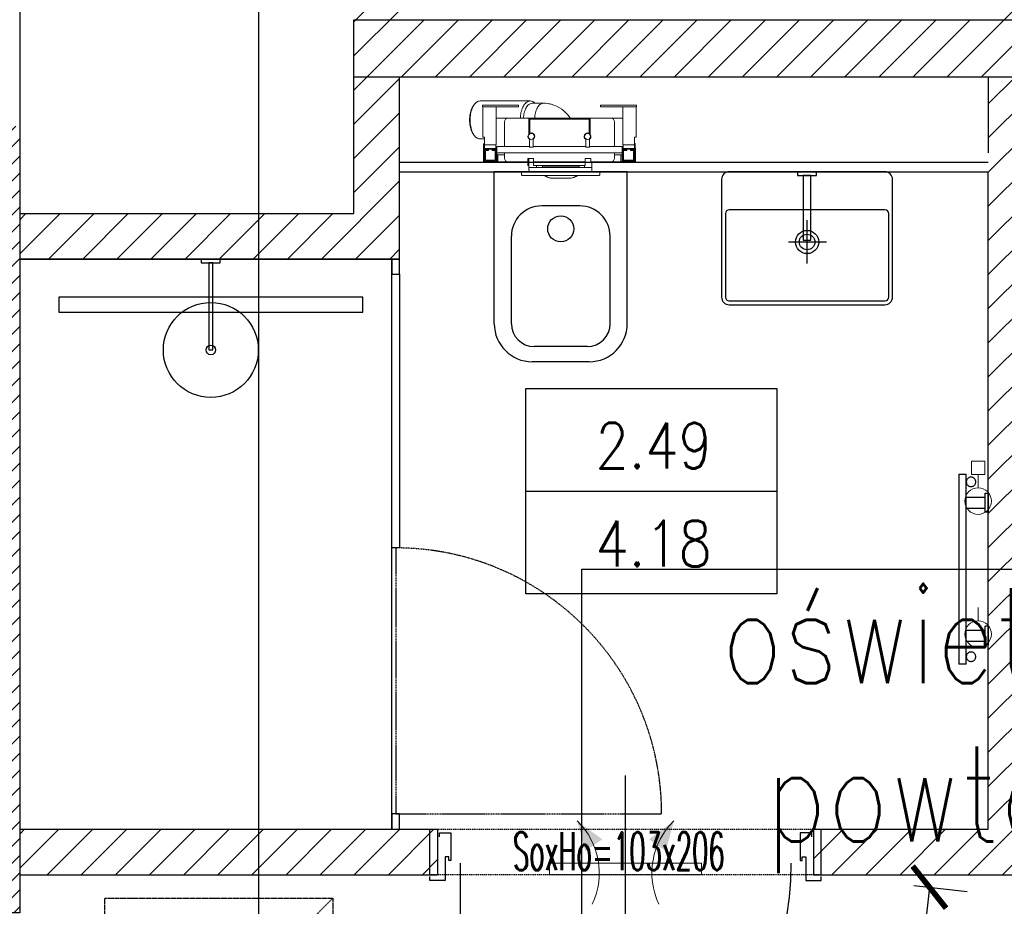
# Model space of a CAD drawing. Header units: millimetres. Extents: x 69081 to 158617, y -37521 to -9534.
# Tile 230 of 256: x 114020 to 114279, y -19655 to -19422. Entities that reach past the tile are written whole.
import ezdxf
from ezdxf.enums import TextEntityAlignment as Align

# ---------------------------------------------------------------- set-up
doc = ezdxf.new("R2010")
doc.units = ezdxf.units.MM
for name, pattern in [('DP', [0.5, 0.3, -0.2]), ('KRE-SR', [0.2, 0.12, -0.08]), ('MP', [0.25, 0.15, -0.1])]:
    doc.linetypes.add(name, pattern=pattern)
for name, color, linetype in [('0_oświetlenie', 7, 'Continuous'), ('A-----SZ', 8, 'Continuous'), ('A-ARM', 8, 'Continuous'), ('A-MEB', 8, 'Continuous'), ('A-OKN', 3, 'Continuous'), ('A-SCI', 7, 'Continuous'), ('A_GSA_GK', 2, 'Continuous'), ('AM DRZIW WEWN', 1, 'Continuous'), ('B-widok', 9, 'Continuous'), ('BA_ARM', 8, 'Continuous'), ('BA_drz', 7, 'Continuous'), ('BA_lpm', 1, 'MP'), ('BA_wig', 3, 'Continuous'), ('F-BIL', 1, 'Continuous'), ('F-BIL-OP', 3, 'Continuous'), ('F-BIL-TA', 1, 'Continuous'), ('JS_PODCIĄGI', 1, 'DP'), ('porta', 8, 'Continuous'), ('R-----OP', 1, 'Continuous'), ('R-----WY', 1, 'Continuous')]:
    doc.layers.add(name, color=color, linetype=linetype)
for name, color, linetype, lineweight in [('DRZWI', 3, 'Continuous', 20), ('IS_Grzejnik', 15, 'Continuous', 5), ('IS_Zawór1', 15, 'Continuous', 5), ('SB_OTWORY DRZWI', 1, 'Continuous', 9)]:
    doc.layers.add(name, color=color, linetype=linetype, lineweight=lineweight)
doc.layers.get('R-----WY').off()
doc.styles.add('ROMANS', font='romans.shx', dxfattribs={"height": 1})
doc.styles.add('SIMPLEX', font='simplex', dxfattribs={"width": 0.85})
doc.styles.add('SŁAWKA', font='simplex.shx', dxfattribs={"height": 12.5})
doc.styles.add('WYM--ROMANSSHX-08', font='ROMANS.SHX', dxfattribs={"width": 0.8})
doc.dimstyles.new('ROMANSSHX-K5002508105012', dxfattribs={"dimscale": 50, "dimtxt": 0.22, "dimasz": 0.2, "dimexe": 0.2, "dimexo": 0.5, "dimgap": 0.09, "dimtad": 1, "dimdec": 3, "dimrnd": 0.5, "dimdsep": 46, "dimtxsty": 'WYM--ROMANSSHX-08', "dimblk1": 'ARCHTICK', "dimblk2": 'ARCHTICK', "dimsah": 1, "dimcen": 0.1, "dimclrd": 1, "dimclre": 1, "dimclrt": 2, "dimadec": 0, "dimazin": 0, "dimtfac": 1, "dimtdec": 3, "dimtix": 1, "dimtmove": 2, "dimatfit": 3, "dimfxl": 0.5, "dimfxlon": 1, "dimtolj": 1, "dimarcsym": 0})
pattern_1 = [(45, (77432.36, 11586.2524), (-4.4901281, 4.4901281), [])]

# ---------------------------------------------------------------- blocks, each defined once
blk = doc.blocks.new('grzejnik drabinka')
at = {"layer": 'BA_ARM'}
for p, q in [((0, -0.8), (0, 0)), ((5, 0), (5, -0.8)), ((35, 0), (35, -0.8)), ((40, 0), (40, -0.8)), ((1, -5.8), (1, -0.8)), ((4, -0.8), (4, -5.8)), ((36, -5.8), (36, -0.8)), ((39, -0.8), (39, -5.8)), ((45, -5.8), (-5, -5.8)), ((-5, -7.8), (45, -7.8))]:
    blk.add_line(p, q, dxfattribs=at)
for points in [[(0, 0), (0, 0), (0.06, 0), (0.31, 0), (0.71, 0), (1.24, 0), (1.85, 0), (2.5, 0), (3.15, 0), (3.76, 0), (4.29, 0), (4.69, 0), (4.94, 0), (5, 0), (5, 0)], [(35, 0), (35, 0), (35.06, 0), (35.31, 0), (35.71, 0), (36.24, 0), (36.85, 0), (37.5, 0), (38.15, 0), (38.76, 0), (39.29, 0), (39.69, 0), (39.94, 0), (40, 0), (40, 0)], [(5, -0.8), (5, -0.8), (4.94, -0.8), (4.69, -0.8), (4.29, -0.8), (3.76, -0.8), (3.15, -0.8), (2.5, -0.8), (1.85, -0.8), (1.24, -0.8), (0.71, -0.8), (0.31, -0.8), (0.06, -0.8), (0, -0.8), (0, -0.8)], [(40, -0.8), (40, -0.8), (39.94, -0.8), (39.69, -0.8), (39.29, -0.8), (38.76, -0.8), (38.15, -0.8), (37.5, -0.8), (36.85, -0.8), (36.24, -0.8), (35.71, -0.8), (35.31, -0.8), (35.06, -0.8), (35, -0.8), (35, -0.8)], [(-1.75, -4.55), (-1.75, -4.44), (-1.78, -4.22), (-1.9, -3.92), (-2.11, -3.66), (-2.37, -3.46), (-2.67, -3.33), (-3, -3.29), (-3.33, -3.33), (-3.63, -3.46), (-3.89, -3.66), (-4.1, -3.92), (-4.22, -4.22), (-4.25, -4.44), (-4.25, -4.55)], [(-4.25, -4.55), (-4.25, -4.66), (-4.22, -4.88), (-4.1, -5.18), (-3.89, -5.44), (-3.63, -5.64), (-3.33, -5.77), (-3, -5.81), (-2.67, -5.77), (-2.37, -5.64), (-2.11, -5.44), (-1.9, -5.18), (-1.78, -4.88), (-1.75, -4.66), (-1.75, -4.55)], [(44.25, -4.55), (44.25, -4.44), (44.22, -4.22), (44.1, -3.92), (43.89, -3.66), (43.63, -3.46), (43.33, -3.33), (43, -3.29), (42.67, -3.33), (42.37, -3.46), (42.11, -3.66), (41.9, -3.92), (41.78, -4.22), (41.75, -4.44), (41.75, -4.55)], [(41.75, -4.55), (41.75, -4.66), (41.78, -4.88), (41.9, -5.18), (42.11, -5.44), (42.37, -5.64), (42.67, -5.77), (43, -5.81), (43.33, -5.77), (43.63, -5.64), (43.89, -5.44), (44.1, -5.18), (44.22, -4.88), (44.25, -4.66), (44.25, -4.55)], [(-5, -5.8), (-5, -5.8), (-5, -5.8), (-5, -5.8)], [(-5, -5.8), (-5, -5.8), (-5, -5.8), (-5, -5.8)], [(-5, -5.8), (-5, -5.8), (-5, -5.8), (-5, -5.8)], [(-5, -5.8), (-5, -5.8), (-5, -5.8), (-5, -5.8)], [(-5, -5.8), (-5, -5.8), (-5, -5.8), (-5, -5.8)], [(-5, -5.8), (-5, -5.8), (-5, -5.8), (-5, -5.8)], [(-5, -5.8), (-5, -5.8), (-5, -5.8), (-5, -5.8)], [(-5, -5.8), (-5, -5.8), (-5, -5.8), (-5, -5.8)], [(-5, -5.8), (-5, -5.8), (-5, -5.8), (-5, -5.8)], [(-5, -7.8), (-5, -7.8), (-5, -7.78), (-5, -7.68), (-5, -7.52), (-5, -7.31), (-5, -7.06), (-5, -6.8), (-5, -6.54), (-5, -6.29), (-5, -6.08), (-5, -5.92), (-5, -5.82), (-5, -5.8), (-5, -5.8)], [(-5, -5.8), (-5, -5.8), (-5, -5.8), (-5, -5.8)], [(-5, -5.8), (-5, -5.8), (-5, -5.8), (-5, -5.8)], [(-5, -5.8), (-5, -5.8), (-5, -5.8), (-5, -5.8)], [(-5, -5.8), (-5, -5.8), (-5, -5.8), (-5, -5.8)], [(-5, -5.8), (-5, -5.8), (-5, -5.8), (-5, -5.8)], [(-5, -5.8), (-5, -5.8), (-5, -5.8), (-5, -5.8)], [(-5, -5.8), (-5, -5.8), (-5, -5.8), (-5, -5.8)], [(-5, -5.8), (-5, -5.8), (-5, -5.8), (-5, -5.8)], [(-5, -5.8), (-5, -5.8), (-5, -5.8), (-5, -5.8)], [(-5, -5.8), (-5, -5.8), (-5, -5.8), (-5, -5.8)], [(-5, -5.8), (-5, -5.8), (-5, -5.8), (-5, -5.8)], [(-5, -5.8), (-5, -5.8), (-5, -5.8), (-5, -5.8)], [(-5, -5.8), (-5, -5.8), (-5, -5.8), (-5, -5.8)], [(-5, -5.8), (-5, -5.8), (-5, -5.8), (-5, -5.8)], [(-5, -5.8), (-5, -5.8), (-5, -5.8), (-5, -5.8)], [(-5, -5.8), (-5, -5.8), (-5, -5.8), (-5, -5.8)], [(-5, -5.8), (-5, -5.8), (-5, -5.8), (-5, -5.8)], [(-5, -5.8), (-5, -5.8), (-5, -5.8), (-5, -5.8)], [(-5, -5.8), (-5, -5.8), (-5, -5.8), (-5, -5.8)], [(45, -5.8), (45, -5.8), (45, -5.8), (45, -5.8)], [(45, -5.8), (45, -5.8), (45, -5.8), (45, -5.8)], [(45, -5.8), (45, -5.8), (45, -5.8), (45, -5.8)], [(45, -5.8), (45, -5.8), (45, -5.8), (45, -5.8)], [(45, -5.8), (45, -5.8), (45, -5.8), (45, -5.8)], [(45, -5.8), (45, -5.8), (45, -5.8), (45, -5.8)], [(45, -5.8), (45, -5.8), (45, -5.8), (45, -5.8)], [(45, -5.8), (45, -5.8), (45, -5.8), (45, -5.8)], [(45, -5.8), (45, -5.8), (45, -5.8), (45, -5.8)], [(45, -5.8), (45, -5.8), (45, -5.82), (45, -5.92), (45, -6.08), (45, -6.29), (45, -6.54), (45, -6.8), (45, -7.06), (45, -7.31), (45, -7.52), (45, -7.68), (45, -7.78), (45, -7.8), (45, -7.8)], [(45, -5.8), (45, -5.8), (45, -5.8), (45, -5.8)], [(45, -5.8), (45, -5.8), (45, -5.8), (45, -5.8)], [(45, -5.8), (45, -5.8), (45, -5.8), (45, -5.8)], [(45, -5.8), (45, -5.8), (45, -5.8), (45, -5.8)], [(45, -5.8), (45, -5.8), (45, -5.8), (45, -5.8)], [(45, -5.8), (45, -5.8), (45, -5.8), (45, -5.8)], [(45, -5.8), (45, -5.8), (45, -5.8), (45, -5.8)], [(45, -5.8), (45, -5.8), (45, -5.8), (45, -5.8)], [(45, -5.8), (45, -5.8), (45, -5.8), (45, -5.8)], [(45, -5.8), (45, -5.8), (45, -5.8), (45, -5.8)], [(45, -5.8), (45, -5.8), (45, -5.8), (45, -5.8)], [(45, -5.8), (45, -5.8), (45, -5.8), (45, -5.8)], [(45, -5.8), (45, -5.8), (45, -5.8), (45, -5.8)], [(45, -5.8), (45, -5.8), (45, -5.8), (45, -5.8)], [(45, -5.8), (45, -5.8), (45, -5.8), (45, -5.8)], [(45, -5.8), (45, -5.8), (45, -5.8), (45, -5.8)], [(45, -5.8), (45, -5.8), (45, -5.8), (45, -5.8)], [(45, -5.8), (45, -5.8), (45, -5.8), (45, -5.8)], [(45, -5.8), (45, -5.8), (45, -5.8), (45, -5.8)], [(-5, -7.8), (-5, -7.8), (-5, -7.8), (-5, -7.8)], [(-5, -7.8), (-5, -7.8), (-5, -7.8), (-5, -7.8)], [(-5, -7.8), (-5, -7.8), (-5, -7.8), (-5, -7.8)], [(-5, -7.8), (-5, -7.8), (-5, -7.8), (-5, -7.8)], [(-5, -7.8), (-5, -7.8), (-5, -7.8), (-5, -7.8)], [(-5, -7.8), (-5, -7.8), (-5, -7.8), (-5, -7.8)], [(-5, -7.8), (-5, -7.8), (-5, -7.8), (-5, -7.8)], [(-5, -7.8), (-5, -7.8), (-5, -7.8), (-5, -7.8)], [(-5, -7.8), (-5, -7.8), (-5, -7.8), (-5, -7.8)], [(-5, -7.8), (-5, -7.8), (-5, -7.8), (-5, -7.8)], [(-5, -7.8), (-5, -7.8), (-5, -7.8), (-5, -7.8)], [(-5, -7.8), (-5, -7.8), (-5, -7.8), (-5, -7.8)], [(-5, -7.8), (-5, -7.8), (-5, -7.8), (-5, -7.8)], [(-5, -7.8), (-5, -7.8), (-5, -7.8), (-5, -7.8)], [(-5, -7.8), (-5, -7.8), (-5, -7.8), (-5, -7.8)], [(-5, -7.8), (-5, -7.8), (-5, -7.8), (-5, -7.8)], [(-5, -7.8), (-5, -7.8), (-5, -7.8), (-5, -7.8)], [(-5, -7.8), (-5, -7.8), (-5, -7.8), (-5, -7.8)], [(-5, -7.8), (-5, -7.8), (-5, -7.8), (-5, -7.8)], [(-5, -7.8), (-5, -7.8), (-5, -7.8), (-5, -7.8)], [(-5, -7.8), (-5, -7.8), (-5, -7.8), (-5, -7.8)], [(-5, -7.8), (-5, -7.8), (-5, -7.8), (-5, -7.8)], [(-5, -7.8), (-5, -7.8), (-5, -7.8), (-5, -7.8)], [(-5, -7.8), (-5, -7.8), (-5, -7.8), (-5, -7.8)], [(-5, -7.8), (-5, -7.8), (-5, -7.8), (-5, -7.8)], [(-5, -7.8), (-5, -7.8), (-5, -7.8), (-5, -7.8)], [(-5, -7.8), (-5, -7.8), (-5, -7.8), (-5, -7.8)], [(-5, -7.8), (-5, -7.8), (-5, -7.8), (-5, -7.8)], [(45, -7.8), (45, -7.8), (45, -7.8), (45, -7.8)], [(45, -7.8), (45, -7.8), (45, -7.8), (45, -7.8)], [(45, -7.8), (45, -7.8), (45, -7.8), (45, -7.8)], [(45, -7.8), (45, -7.8), (45, -7.8), (45, -7.8)], [(45, -7.8), (45, -7.8), (45, -7.8), (45, -7.8)], [(45, -7.8), (45, -7.8), (45, -7.8), (45, -7.8)], [(45, -7.8), (45, -7.8), (45, -7.8), (45, -7.8)], [(45, -7.8), (45, -7.8), (45, -7.8), (45, -7.8)], [(45, -7.8), (45, -7.8), (45, -7.8), (45, -7.8)], [(45, -7.8), (45, -7.8), (45, -7.8), (45, -7.8)], [(45, -7.8), (45, -7.8), (45, -7.8), (45, -7.8)], [(45, -7.8), (45, -7.8), (45, -7.8), (45, -7.8)], [(45, -7.8), (45, -7.8), (45, -7.8), (45, -7.8)], [(45, -7.8), (45, -7.8), (45, -7.8), (45, -7.8)], [(45, -7.8), (45, -7.8), (45, -7.8), (45, -7.8)], [(45, -7.8), (45, -7.8), (45, -7.8), (45, -7.8)], [(45, -7.8), (45, -7.8), (45, -7.8), (45, -7.8)], [(45, -7.8), (45, -7.8), (45, -7.8), (45, -7.8)], [(45, -7.8), (45, -7.8), (45, -7.8), (45, -7.8)], [(45, -7.8), (45, -7.8), (45, -7.8), (45, -7.8)], [(45, -7.8), (45, -7.8), (45, -7.8), (45, -7.8)], [(45, -7.8), (45, -7.8), (45, -7.8), (45, -7.8)], [(45, -7.8), (45, -7.8), (45, -7.8), (45, -7.8)], [(45, -7.8), (45, -7.8), (45, -7.8), (45, -7.8)], [(45, -7.8), (45, -7.8), (45, -7.8), (45, -7.8)], [(45, -7.8), (45, -7.8), (45, -7.8), (45, -7.8)], [(45, -7.8), (45, -7.8), (45, -7.8), (45, -7.8)], [(45, -7.8), (45, -7.8), (45, -7.8), (45, -7.8)]]:
    blk.add_open_spline(points, degree=3, dxfattribs=at)
blk = doc.blocks.new('stelaż kibel')
at = {"layer": 'BA_ARM', "lineweight": 0}
for p, q in [((-22.85, 19.54), (-23.06, 19.23)), ((-8.04, 20.61), (-21.23, 20.61)), ((-20.64, 19.5), (-20.64, 19.1)), ((-20.64, 19.5), (-11.14, 19.5)), ((-20.64, 19.1), (-11.14, 19.1)), ((-20.49, 11.1), (-20.49, 19.1)), ((-16.99, 9.1), (-16.99, 19.1)), ((-11.14, 19.5), (-11.14, 19.1)), ((-4.56, 20.01), (-7.53, 20.01)), ((10.46, 19.5), (10.46, 19.1)), ((10.46, 19.5), (19.96, 19.5)), ((10.46, 19.1), (19.96, 19.1)), ((16.31, 9.1), (16.31, 19.1)), ((19.81, 11.1), (19.81, 19.1)), ((19.96, 19.5), (19.96, 19.1)), ((-16.99, 16.1), (-15.84, 16.1)), ((-13.84, 16.1), (-15.84, 16.1)), ((-13.84, 16.1), (-7.94, 16.1)), ((-8.44, 15.6), (-8.44, 11.9)), ((-8.14, 12.11), (-8.14, 15.8)), ((-8.14, 15.8), (7.46, 15.8)), ((7.26, 16.1), (-7.94, 16.1)), ((7.26, 16.1), (13.16, 16.1)), ((7.46, 15.8), (7.46, 12.11)), ((7.76, 11.9), (7.76, 15.6)), ((15.16, 16.1), (13.16, 16.1)), ((15.16, 16.1), (16.31, 16.1)), ((-14.84, 8.6), (-14.84, 15.1)), ((14.16, 15.1), (14.16, 8.6)), ((-23.06, 12), (-22.85, 11.68)), ((-21.23, 10.61), (-20.09, 10.61)), ((-20.09, 11.1), (-20.49, 11.1)), ((-20.09, 9.1), (-20.09, 11.1)), ((-8.44, 11.9), (-8.41, 11.9)), ((-8.27, 11.9), (-8.14, 11.9)), ((-8.14, 11.9), (-8.14, 11.99)), ((7.46, 11.99), (7.46, 11.9)), ((7.46, 11.9), (7.59, 11.9)), ((7.73, 11.9), (7.76, 11.9)), ((19.41, 11.1), (19.81, 11.1)), ((19.41, 9.1), (19.41, 11.1)), ((-20.09, 9.35), (-20.37, 9.35)), ((-20.37, 9.35), (-20.37, 4.55)), ((-20.34, 8.1), (-20.34, 4.6)), ((-16.84, 8.1), (-20.34, 8.1)), ((-16.99, 7.95), (-20.19, 7.95)), ((-20.19, 7.95), (-20.19, 4.75)), ((-20.09, 9.1), (-16.99, 9.1)), ((-20.09, 9.1), (-20.09, 8.1)), ((-19.04, 7.8), (-20.04, 7.8)), ((-20.04, 7.8), (-20.04, 4.8)), ((-19.04, 7.6), (-19.04, 7.8)), ((-17.04, 7.8), (-18.04, 7.8)), ((-18.04, 7.8), (-18.04, 7.6)), ((-17.09, 9.1), (-17.09, 8.1)), ((-17.04, 4.8), (-17.04, 7.8)), ((-16.99, 4.75), (-16.99, 7.95)), ((-16.84, 8.6), (-16.84, 8.1)), ((-8.24, 8.6), (-16.84, 8.6)), ((-16.84, 4.6), (-16.84, 8.1)), ((-8.24, 10.29), (-8.24, 8.5)), ((-8.24, 8.5), (-7.24, 8.5)), ((-7.24, 8.5), (-7.24, 10.29)), ((6.56, 8.6), (-7.24, 8.6)), ((6.56, 8.5), (6.56, 10.29)), ((7.56, 8.5), (6.56, 8.5)), ((7.56, 10.29), (7.56, 8.5)), ((16.16, 8.6), (7.56, 8.6)), ((16.16, 8.6), (16.16, 8.1)), ((16.16, 8.1), (16.16, 4.6)), ((19.66, 8.1), (16.16, 8.1)), ((19.41, 9.1), (16.31, 9.1)), ((16.31, 7.95), (16.31, 4.75)), ((19.51, 7.95), (16.31, 7.95)), ((17.36, 7.8), (16.36, 7.8)), ((16.36, 7.8), (16.36, 4.8)), ((16.41, 9.1), (16.41, 8.1)), ((17.36, 7.6), (17.36, 7.8)), ((18.36, 7.8), (18.36, 7.6)), ((19.36, 7.8), (18.36, 7.8)), ((19.36, 4.8), (19.36, 7.8)), ((19.56, 9.4), (19.41, 9.4)), ((19.41, 9.1), (19.41, 8.1)), ((19.66, 8.15), (19.41, 8.4)), ((19.41, 8.4), (19.41, 8.1)), ((19.51, 4.75), (19.51, 7.95)), ((19.56, 8.25), (19.56, 9.4)), ((19.66, 8.1), (19.66, 8.15)), ((19.66, 4.6), (19.66, 8.1)), ((-19.84, 5), (-19.84, 7.6)), ((-19.84, 7.6), (-19.04, 7.6)), ((-18.04, 7.6), (-17.24, 7.6)), ((-17.24, 7.6), (-17.24, 5)), ((16.16, 7), (-16.84, 7)), ((-14.84, 6.4), (-16.84, 6.4)), ((-16.54, 6.4), (-16.54, 4.6)), ((-14.84, 5.6), (-14.84, 7)), ((-7.14, 5.5), (-8.64, 5.5)), ((-8.64, 5.5), (-8.64, 4.6)), ((-8.37, 5.5), (-8.37, 2.47)), ((-7.14, 4.6), (-7.14, 5.5)), ((7.96, 5.5), (6.46, 5.5)), ((6.46, 4.6), (6.46, 5.5)), ((7.96, 5.5), (7.96, 4.6)), ((14.16, 7), (14.16, 5.6)), ((16.16, 6.4), (14.16, 6.4)), ((15.86, 4.6), (15.86, 6.4)), ((16.56, 5), (16.56, 7.6)), ((16.56, 7.6), (17.36, 7.6)), ((18.36, 7.6), (19.16, 7.6)), ((19.16, 7.6), (19.16, 5)), ((-20.37, 4.55), (-10.87, 4.55)), ((-20.34, 4.6), (-16.84, 4.6)), ((-20.19, 4.75), (-16.99, 4.75)), ((-20.04, 4.8), (-17.04, 4.8)), ((-17.24, 5), (-19.84, 5)), ((-16.54, 4.6), (-16.84, 4.6)), ((-13.84, 4.6), (-16.54, 4.6)), ((-8.64, 4.6), (-13.84, 4.6)), ((-10.87, 4.55), (-10.87, 4.6)), ((-8.64, 4.6), (-8.37, 4.6)), ((-8.64, 3.6), (-8.64, 4.6)), ((-8.37, 3.6), (-8.64, 3.6)), ((-8.31, 3.1), (-8.32, 3.1)), ((-8.31, 3.1), (-8.01, 3.1)), ((8.01, 3.1), (-8.01, 3.1)), ((-7.14, 3.6), (-7.14, 4.6)), ((6.46, 4.6), (-7.14, 4.6)), ((6.46, 3.6), (-7.14, 3.6)), ((-6.37, 3.1), (-6.37, 3.6)), ((-4.77, 3.6), (-4.77, 3.3)), ((-4.77, 3.3), (-4.77, 3.1)), ((-4.77, 3.3), (4.83, 3.3)), ((-4.77, 3.3), (4.83, 3.3)), ((4.83, 3.3), (4.83, 3.6)), ((4.83, 3.1), (4.83, 3.3)), ((6.21, 3.6), (6.21, 3.1)), ((6.46, 3.6), (6.46, 4.6)), ((13.16, 4.6), (7.96, 4.6)), ((8.01, 3.1), (8.14, 3.1)), ((8.14, 3.1), (8.14, 2)), ((8.14, 3.1), (8.19, 3.1)), ((8.19, 3.1), (8.19, 2)), ((8.21, 2.37), (8.21, 4.6)), ((15.86, 4.6), (13.16, 4.6)), ((16.16, 4.6), (15.86, 4.6)), ((16.16, 4.6), (19.66, 4.6)), ((16.31, 4.75), (19.51, 4.75)), ((16.36, 4.8), (19.36, 4.8)), ((19.16, 5), (16.56, 5)), ((-10.29, 2), (-10.29, 1.2)), ((-10.25, 2), (-10.29, 2)), ((-10.25, 2), (-9.45, 2)), ((-10.05, 1), (-10.09, 1)), ((-9.45, 1), (-10.05, 1)), ((9.45, 2), (-9.45, 2)), ((9.45, 1), (-9.45, 1)), ((-8.37, 2.47), (-8.32, 2.42)), ((-8.37, 2.47), (-8.32, 2.47)), ((-8.34, 2.43), (-8.34, 2)), ((-2.14, 0.3), (-2.21, 0.3)), ((-2.11, 0.3), (-2.14, 0.3)), ((2.18, 0.3), (-2.11, 0.3)), ((2.2, 0.3), (2.18, 0.3)), ((2.27, 0.3), (2.2, 0.3)), ((8.19, 2.35), (8.21, 2.37)), ((8.19, 2.37), (8.21, 2.37)), ((9.45, 2), (10.25, 2)), ((10.05, 1), (9.45, 1)), ((10.25, 2), (10.25, 1.2))]:
    blk.add_line(p, q, dxfattribs=at)
at = {"layer": 'BA_ARM', "lineweight": 0, "flags": 128}
for points in [[(-23.06, 12), (-23.12, 12.09), (-23.28, 12.36), (-23.42, 12.66), (-23.55, 12.97), (-23.66, 13.31), (-23.76, 13.67), (-23.84, 14.04), (-23.9, 14.42), (-23.95, 14.81), (-23.98, 15.21), (-23.99, 15.61), (-23.98, 16.01), (-23.95, 16.41), (-23.9, 16.8), (-23.84, 17.19), (-23.76, 17.56), (-23.66, 17.91), (-23.55, 18.25), (-23.42, 18.57), (-23.28, 18.87), (-23.12, 19.14), (-23.06, 19.23)], [(-21.23, 20.61), (-21.45, 20.59), (-21.67, 20.54), (-21.88, 20.46), (-22.09, 20.33), (-22.3, 20.18), (-22.5, 19.99), (-22.68, 19.78), (-22.86, 19.53), (-23.03, 19.26), (-23.18, 18.96), (-23.32, 18.64), (-23.45, 18.29), (-23.56, 17.93), (-23.65, 17.55), (-23.73, 17.16), (-23.79, 16.75), (-23.83, 16.34), (-23.85, 15.93), (-23.86, 15.51), (-23.84, 15.09), (-23.81, 14.68), (-23.76, 14.27), (-23.69, 13.87), (-23.61, 13.48), (-23.51, 13.11), (-23.39, 12.76), (-23.25, 12.43), (-23.11, 12.11), (-22.95, 11.83), (-22.77, 11.57), (-22.59, 11.34), (-22.4, 11.13), (-22.2, 10.96), (-21.99, 10.83), (-21.78, 10.72), (-21.56, 10.65), (-21.34, 10.62), (-21.23, 10.61)], [(-10.66, 16.1), (-10.64, 16.34), (-10.6, 16.75), (-10.54, 17.16), (-10.47, 17.55), (-10.37, 17.93), (-10.26, 18.29), (-10.14, 18.64), (-10, 18.96), (-9.84, 19.26), (-9.68, 19.53), (-9.5, 19.78), (-9.31, 19.99), (-9.11, 20.18), (-8.91, 20.33), (-8.7, 20.46), (-8.48, 20.54), (-8.26, 20.59), (-8.04, 20.61)], [(-9.83, 16.1), (-9.81, 16.4), (-9.76, 16.78), (-9.7, 17.16), (-9.62, 17.52), (-9.52, 17.87), (-9.41, 18.2), (-9.28, 18.51), (-9.13, 18.79), (-8.98, 19.05), (-8.81, 19.28), (-8.63, 19.49), (-8.44, 19.66), (-8.25, 19.8), (-8.05, 19.9), (-7.84, 19.97), (-7.64, 20.01), (-7.53, 20.01)], [(-6.86, 16.1), (-6.83, 16.4), (-6.79, 16.78), (-6.72, 17.16), (-6.64, 17.52), (-6.54, 17.87), (-6.43, 18.2), (-6.3, 18.51), (-6.16, 18.79), (-6, 19.05), (-5.83, 19.28), (-5.65, 19.49), (-5.47, 19.66), (-5.27, 19.8), (-5.07, 19.9), (-4.87, 19.97), (-4.66, 20.01), (-4.55, 20.01)], [(2.46, 16.1), (2.18, 16.51), (1.84, 16.94), (1.54, 17.29), (1.26, 17.57), (0.8, 17.99), (0.27, 18.42), (-0.36, 18.83), (-1.08, 19.22), (-1.57, 19.43), (-2.05, 19.61), (-2.47, 19.73), (-2.64, 19.78), (-2.84, 19.82), (-3.14, 19.88), (-3.54, 19.95), (-4.04, 20), (-4.55, 20.01)], [(2.2, 0.3), (2.23, 0.3), (2.25, 0.3)]]:
    blk.add_lwpolyline(points, dxfattribs=at)
at = {"layer": 'BA_ARM', "lineweight": 0}
for centre, radius, start, end in [((-8.13, 18.84), 1.78, 41.3776, 87.2916), ((-13.84, 15.1), 1, 90, 180), ((-7.94, 15.6), 0.5, 90, 180), ((7.26, 15.6), 0.5, 0, 90), ((13.16, 15.1), 1, 0, 90), ((-7.74, 11.3), 0.9, 138.1897, 242.734), ((-7.74, 11.3), 0.8, 131.4096, 120), ((-7.94, 10.29), 0.3, 135.0482, 180), ((-7.74, 11.3), 0.9, 297.266, 116.3878), ((-7.54, 10.29), 0.3, 0, 44.9518), ((7.06, 11.3), 0.9, 63.6122, 242.734), ((7.06, 11.3), 0.8, 60, 48.5904), ((6.86, 10.29), 0.3, 135.0482, 180), ((7.06, 11.3), 0.9, 297.266, 41.8103), ((7.26, 10.29), 0.3, 0, 44.9518), ((-13.84, 5.6), 1, 180, 270), ((13.16, 5.6), 1, 270, 0), ((-10.09, 1.2), 0.2, 179.9998, 269.9999), ((-2.21, 4.3), 4, 235.5885, 270), ((-2.17, 3.71), 3.41, 232.6467, 270.5225), ((-2.15, 3.69), 3.39, 232.5127, 270.557), ((2.21, 3.71), 3.41, 269.4571, 307.3947), ((2.27, 4.3), 4, 270, 270.6505), ((2.27, 4.3), 4, 273.5283, 304.4115), ((2.45, 3.34), 2.99, 281.7106, 308.4469), ((10.05, 1.2), 0.2, 269.9998, 0.0006)]:
    blk.add_arc(centre, radius, start, end, dxfattribs=at)
blk = doc.blocks.new('wc 50')
at = {"layer": 'A-MEB', "ltscale": 50}
for p, q in [((57717.02, -30557.07), (57682.02, -30557.07)), ((57682.02, -30597.07), (57682.02, -30557.07)), ((57717.02, -30597.07), (57717.02, -30557.07)), ((57704.52, -30566.07), (57694.52, -30566.07)), ((57686.52, -30597.07), (57686.52, -30574.07)), ((57712.52, -30597.07), (57712.52, -30574.07)), ((57706.52, -30603.07), (57692.52, -30603.07)), ((57707.02, -30607.07), (57692.02, -30607.07))]:
    blk.add_line(p, q, dxfattribs=at)
blk.add_circle((57699.52, -30572.1), 3.43, dxfattribs=at)
for centre, radius, start, end in [((57694.52, -30574.07), 8, 90, 180), ((57704.52, -30574.07), 8, 0, 90), ((57692.02, -30597.07), 10, 180, 270), ((57692.52, -30597.07), 6, 180, 270), ((57706.52, -30597.07), 6, 270, 0), ((57707.02, -30597.07), 10, 270, 0)]:
    blk.add_arc(centre, radius, start, end, dxfattribs=at)
blk = doc.blocks.new('KRATKA WENT')
at = {"layer": 'DRZWI'}
for points in [[(-12.72, 11.16, 0, 5.4, 0), (-8.38, 4.78, 5.4, 5.4, 0)], [(12.72, 11.16, 0, 5.4, 0), (8.38, 4.78, 5.4, 5.4, 0)]]:
    blk.add_lwpolyline(points, format="xyseb", dxfattribs=at)
blk.add_lwpolyline([(20, -3), (20, 0), (-20, 0), (-20, -3)], close=True, dxfattribs=at)
for centre, start, end in [((-26.01, -2.55), 334.6838, 45.9092), ((26.01, -2.55), 134.0908, 205.3162)]:
    blk.add_arc(centre, 19.09, start, end, dxfattribs=at)
blk = doc.blocks.new('dr1h901')
at = {"color": 0}
blk.add_line((-0.5, 0), (-0.5, 1.005), dxfattribs=at)
at = {"color": 1}
blk.add_line((0, 0.1689), (0, -0.2655), dxfattribs=at)
blk.add_arc((-0.5, 0), 1, 0, 90, dxfattribs=at)
blk = doc.blocks.new('_ARCHTICK')
at = {"color": 0, "linetype": 'ByBlock', "const_width": 0.15}
blk.add_lwpolyline([(-0.5, -0.5), (0.5, 0.5)], dxfattribs=at)
blk = doc.blocks.new('*D3056')
at = {"layer": 'A-SCI', "color": 1, "lineweight": -2, "transparency": 16777216}
for p, q in [((114259.63, -19649.87), (114245.04, -19778.4)), ((114255.57, -19649.41), (114269.57, -19651)), ((114240.98, -19777.94), (114254.98, -19779.53))]:
    blk.add_line(p, q, dxfattribs=at)
at = {"layer": 'Defpoints', "color": 0, "lineweight": 5, "transparency": 16777216}
for p in [(114230.73, -19646.59), (114216.14, -19775.12), (114245.04, -19778.4)]:
    blk.add_point(p, dxfattribs=at)
at = {"layer": 'A-SCI', "color": 1, "lineweight": -2, "transparency": 16777216, "xscale": 10, "yscale": 10, "zscale": 10}
for p, rotation in [((114259.63, -19649.87), 83.52392434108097), ((114245.04, -19778.4), 263.523924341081)]:
    blk.add_blockref('_ARCHTICK', p, dxfattribs=dict(at, rotation=rotation))
at = {"layer": 'A-SCI', "color": 2, "transparency": 16777216, "insert": (114242.4, -19713.01), "char_height": 11, "attachment_point": 5, "rotation": 83.5239, "style": 'WYM--ROMANSSHX-08'}
blk.add_mtext('\\A1;129.5', dxfattribs=at)
blk = doc.blocks.new('DYBY-BL5')
at = {"layer": 'F-BIL-TA', "color": 1}
blk.add_line((0, 45), (110, 45), dxfattribs=at)
blk.add_lwpolyline([(0, 0), (0, 90), (110, 90), (110, 0)], close=True, dxfattribs=at)
at = {"layer": 'F-BIL-OP', "style": 'SIMPLEX', "width": 0.85}
blk.add_attdef('NR', text='', height=20, dxfattribs=at).set_placement((56, 55), align=Align.CENTER)
at = {"layer": 'F-BIL-OP', "color": 2, "style": 'SIMPLEX', "width": 0.85, "flags": 1}
for tag, p in [('NAZWA', (119, 55)), ('POSADZKA', (119, 12)), ('GRUPA', (119, -27)), ('RODZAJ', (119, -72))]:
    blk.add_attdef(tag, p, '', height=19, dxfattribs=at)
at = {"layer": 'F-BIL-OP', "color": 2, "style": 'SIMPLEX', "width": 0.85}
blk.add_attdef('POW.', text='', height=20, dxfattribs=at).set_placement((56, 12), align=Align.CENTER)
at = {"layer": 'F-BIL-OP', "color": 2, "style": 'SIMPLEX', "width": 0.85, "flags": 1}
blk.add_attdef('POWH.', text='', height=20, dxfattribs=at).set_placement((56, -27), align=Align.CENTER)
blk = doc.blocks.new('grzejniki pietro 2')
at = {"layer": 'IS_Zawór1', "linetype": 'ByBlock', "lineweight": -2, "extrusion": (0, 0, -1), "elevation": -578.2}
blk.add_lwpolyline([(-20250.72, -41804.66), (-20250.72, -41801.16), (-20254.22, -41801.16), (-20254.22, -41804.66)], close=True, dxfattribs=at)
at = {"layer": 'IS_Zawór1', "linetype": 'ByBlock', "lineweight": -2, "extrusion": (1, 0, 0), "elevation": 20252.47}
blk.add_lwpolyline([(-41808.16, 578.2), (-41804.66, 578.2)], dxfattribs=at)
at = {"layer": 'IS_Zawór1', "linetype": 'ByBlock', "lineweight": -2, "extrusion": (1, 3.83476e-17, 0), "elevation": 20252.47}
blk.add_lwpolyline([(-41843.16, 578.2), (-41839.66, 578.2)], dxfattribs=at)
at = {"layer": 'IS_Zawór1', "linetype": 'ByBlock', "lineweight": -2}
for centre in [(20252.47, -41811.66, 578.2), (20252.47, -41846.66, 578.2)]:
    blk.add_circle(centre, 3.5, dxfattribs=at)
blk = doc.blocks.new('A$C253e2aa0')
at = {"layer": 'B-widok', "color": 1, "linetype": 'MP'}
blk.add_lwpolyline([(0, 60), (120, 60), (120, 0), (0, 0), (0, 60)], dxfattribs=at)
at = {"layer": 'B-widok', "linetype": 'MP'}
blk.add_lwpolyline([(0, 0), (60, 60), (120, 0)], dxfattribs=at)
at = {"layer": 'R-----OP', "ltscale": 10, "insert": (11.78, 9.11, 36538.02), "char_height": 6, "width": 4709.9909, "attachment_point": 1, "style": 'SŁAWKA'}
blk.add_mtext('{\\fArial|b0|i1|c0|p34;REWIZJE W SUFICIE GK}', dxfattribs=at)
blk = doc.blocks.new('A$Cf85abbde')
at = {"layer": 'A-SCI', "color": 4}
for p, q in [((12, 103), (0, 103)), ((12, 0), (0, 0))]:
    blk.add_line(p, q, dxfattribs=at)
at = {"layer": 'JS_PODCIĄGI', "lineweight": -3}
for p, q in [((0, 0), (0, 103)), ((12, 103), (12, 0))]:
    blk.add_line(p, q, dxfattribs=at)
at = {"layer": 'AM DRZIW WEWN', "insert": (0.83, 21.87), "char_height": 10, "width": 61.9698, "attachment_point": 1, "rotation": 90, "style": 'ROMANS'}
blk.add_mtext('{\\W0.5;SoxHo=103x206}', dxfattribs=at)

msp = doc.modelspace()

# ---------------------------------------------------------------- hatches: boundary and pattern name
at = {"layer": 'A-----SZ'}
h = msp.add_hatch(dxfattribs=at)
h.set_pattern_fill('ANSI31', color=256, scale=2)
h.set_pattern_definition(pattern_1)
h.paths.add_polyline_path([(113616.1415, -18660.5941), (113604.1415, -18660.5941), (113604.1415, -18910.5941), (113625.1415, -18910.5941), (113625.1415, -18898.5941), (113616.1415, -18898.5941)])
h.paths.add_polyline_path([(113821.1415, -18696.5941), (113733.1415, -18696.5941), (113733.1415, -18660.5941), (113721.1415, -18660.5941), (113721.1415, -18708.5941), (113821.1415, -18708.5941)])
h.paths.add_polyline_path([(113821.1415, -18898.5941), (113728.1415, -18898.5941), (113728.1415, -18910.5941), (113821.1415, -18910.5941)])
h.paths.add_polyline_path([(113821.1415, -19106.5941), (113195.1415, -19106.5941), (113195.1415, -19121.5941), (113821.1415, -19121.5941)])
h.paths.add_polyline_path([(114646.1415, -19106.5941), (114020.1415, -19106.5941), (114020.1415, -19121.5941), (114646.1415, -19121.5941)])
h.paths.add_polyline_path([(114113.1945, -18898.5941), (114020.1415, -18898.5941), (114020.1415, -18910.5941), (114113.1945, -18910.5941)])
h.paths.add_polyline_path([(114237.1415, -18660.5941), (114225.1415, -18660.5941), (114225.1415, -18898.5941), (114216.1945, -18898.5941), (114216.1945, -18910.5941), (114237.1415, -18910.5941)])
h.paths.add_polyline_path([(114120.1415, -18660.5941), (114108.1415, -18660.5941), (114108.1415, -18696.5941), (114020.1415, -18696.5941), (114020.1415, -18708.5941), (114120.1415, -18708.5941)])
h.paths.add_polyline_path([(114128.1415, -19261.5941), (114020.1415, -19261.5941), (114020.1415, -19273.5941), (114128.1415, -19273.5941)])
h.paths.add_polyline_path([(114287.1415, -19261.5941), (114231.1415, -19261.5941), (114231.1415, -19273.5941), (114275.1415, -19273.5941), (114275.1415, -19421.5941), (114287.1415, -19421.5941)])
h.paths.add_polyline_path([(114646.1415, -19421.5941), (114108.1415, -19421.5941), (114108.1415, -19436.5941), (114646.1415, -19436.5941)])
h.paths.add_polyline_path([(114120.1415, -19373.5941), (114020.1415, -19373.5941), (114020.1415, -19385.5941), (114108.1415, -19385.5941), (114108.1415, -19421.5941), (114120.1415, -19421.5941)])
h.paths.add_polyline_path([(114120.1415, -19436.5941), (114108.1415, -19436.5941), (114108.1415, -19472.5941), (114020.1415, -19472.5941), (114020.1415, -19484.5941), (114120.1415, -19484.5941)])
h.paths.add_polyline_path([(113821.1415, -19373.5941), (113721.1415, -19373.5941), (113721.1415, -19421.5941), (113721.1415, -19484.5941), (113821.1415, -19484.5941), (113821.1415, -19472.5941), (113733.1415, -19472.5941), (113733.1415, -19421.5941), (113733.1415, -19385.5941), (113821.1415, -19385.5941)])
h.paths.add_polyline_path([(114130.1415, -19634.5941), (114020.1415, -19634.5941), (114020.1415, -19646.5941), (114130.1415, -19646.5941)])
h = msp.add_hatch(dxfattribs=at)
h.set_pattern_fill('ANSI31', color=256, scale=2)
h.set_pattern_definition(pattern_1)
h.paths.add_polyline_path([(114287.1415, -19436.5941), (114275.1415, -19436.5941), (114275.1415, -19456.5941), (114275.1415, -19634.5941), (114229.1415, -19634.5941), (114229.1415, -19646.5941), (114287.1415, -19646.5941)])
h = msp.add_hatch(dxfattribs=at)
h.set_pattern_fill('ANSI31', color=256)
h.set_pattern_definition([(45, (84343.599, 504.314), (-2.24506404, 2.24506402), [])])
h.paths.add_polyline_path([(113996.1814, -19449.5876), (114020.1814, -19449.5876), (114020.1814, -19656.5941), (113996.1814, -19656.5941)])

# ---------------------------------------------------------------- linework, layer by layer
at = {"color": 5, "elevation": 905.9057}
msp.add_lwpolyline([(114083.1242, -19266.7859), (117047.6443, -19266.7859), (117047.6443, -20337.187), (114083.1242, -20337.187)], close=True, dxfattribs=at)
at = {"layer": 'A-ARM'}
for points in [[(114247.9296, -19461.5941), (114206.9296, -19461.5941, 0.41421356), (114204.9296, -19463.5941), (114204.9296, -19494.5941, 0.41421356), (114206.9296, -19496.5941), (114247.9296, -19496.5941, 0.41421356), (114249.9296, -19494.5941), (114249.9296, -19463.5941, 0.41421356)], [(114247.9296, -19471.5941), (114206.9296, -19471.5941, 0.41421356), (114205.9296, -19472.5941), (114205.9296, -19494.5941, 0.41421356), (114206.9296, -19495.5941), (114247.9296, -19495.5941, 0.41421356), (114248.9296, -19494.5941), (114248.9296, -19472.5941, 0.41421356)]]:
    msp.add_lwpolyline(points, format="xyb", close=True, dxfattribs=at)
for points in [[(114229.9296, -19461.5941), (114224.9296, -19461.5941), (114224.9296, -19462.5941), (114229.9296, -19462.5941)], [(114226.4296, -19462.5941), (114226.4296, -19479.5941), (114228.4296, -19479.5941), (114228.4296, -19462.5941)], [(114020.1415, -19634.5941), (114118.1415, -19634.5941), (114118.1415, -19484.5941), (114020.1415, -19484.5941)], [(114110.4596, -19494.5941), (114030.4596, -19494.5941), (114030.4596, -19498.5941), (114110.4596, -19498.5941)]]:
    msp.add_lwpolyline(points, close=True, dxfattribs=at)
msp.add_circle((114070.4596, -19508.4938), 12.5, dxfattribs=at)
at = {"layer": 'A-MEB'}
for p, q in [((114227.4296, -19485.7555), (114227.4296, -19474.3521)), ((114232.5204, -19480.0941), (114222.5797, -19480.0941))]:
    msp.add_line(p, q, dxfattribs=at)
for points in [[(114072.9596, -19484.5941), (114067.9596, -19484.5941), (114067.9596, -19485.5941), (114072.9596, -19485.5941)], [(114070.9596, -19485.5941), (114069.9596, -19485.5941), (114069.9596, -19508.4938), (114070.9596, -19508.4938)]]:
    msp.add_lwpolyline(points, close=True, dxfattribs=at)
for centre, radius in [((114227.4296, -19480.0941), 3.0572), ((114227.4296, -19480.0941), 2.0572), ((114070.4596, -19508.4938), 1.2582)]:
    msp.add_circle(centre, radius, dxfattribs=at)
at = {"layer": 'A-OKN', "linetype": 'KRE-SR'}
for p, q in [((114119.1415, -19560.5941), (114119.1415, -19630.5941)), ((114119.1415, -19630.5941), (114189.1415, -19630.5941))]:
    msp.add_line(p, q, dxfattribs=at)
at = {"layer": 'A-OKN'}
for points in [[(114118.1415, -19484.5941), (114118.1415, -19488.5941), (114120.1415, -19488.5941), (114120.1415, -19484.5941)], [(114118.1415, -19488.5941), (114120.1415, -19488.5941), (114120.1415, -19560.5941), (114118.1415, -19560.5941)], [(114118.1415, -19630.5941), (114118.1415, -19634.5941), (114120.1415, -19634.5941), (114120.1415, -19630.5941)]]:
    msp.add_lwpolyline(points, close=True, dxfattribs=at)
at = {"layer": 'A-OKN', "linetype": 'KRE-SR'}
msp.add_arc((114119.1415, -19630.5941), 70, 0, 90, dxfattribs=at)
at = {"layer": 'A-SCI', "color": 5}
for p, q in [((114108.1415, -19421.5941), (114646.1415, -19421.5941)), ((114108.1415, -19436.5941), (114646.1415, -19436.5941)), ((114108.1415, -19472.5941), (114108.1415, -19436.5941)), ((114120.1415, -19484.5941), (114120.1415, -19436.5941)), ((114275.1415, -19436.5941), (114275.1415, -19456.5941)), ((114275.1415, -19634.5941), (114275.1415, -19461.5941)), ((114020.1415, -19472.5941), (114108.1415, -19472.5941)), ((114020.1415, -19472.5941), (114108.1415, -19472.5941)), ((114020.1415, -19484.5941), (114120.1415, -19484.5941)), ((114020.1415, -19634.5941), (114130.1415, -19634.5941)), ((114130.1415, -19634.5941), (114130.1415, -19646.5941)), ((114229.1415, -19634.5941), (114275.1415, -19634.5941)), ((114229.1415, -19634.5941), (114229.1415, -19646.5941)), ((114020.1415, -19646.5941), (114130.1415, -19646.5941)), ((114229.1415, -19646.5941), (114287.1415, -19646.5941))]:
    msp.add_line(p, q, dxfattribs=at)
at = {"layer": 'A-SCI', "color": 4}
msp.add_lwpolyline([(114020.1415, -19656.5941), (113996.1415, -19656.5941), (113996.1415, -19252.5941), (114020.1415, -19252.5941)], close=True, dxfattribs=at)
at = {"layer": 'A-SCI', "color": 5}
msp.add_lwpolyline([(114108.1415, -19436.5941), (114108.1415, -19421.5941)], dxfattribs=at)
at = {"layer": 'A_GSA_GK', "color": 8}
msp.add_line((114120.1415, -19459.0941), (114275.1415, -19459.0941), dxfattribs=at)
msp.add_line((114120.1415, -19459.0941), (114275.1415, -19459.0941), dxfattribs=at)
at = {"layer": 'A_GSA_GK'}
msp.add_line((114120.1415, -19461.5941), (114275.1415, -19461.5941), dxfattribs=at)
msp.add_line((114120.1415, -19461.5941), (114275.1415, -19461.5941), dxfattribs=at)
at = {"layer": 'porta'}
for points in [[(114130.6415, -19636.5941), (114130.6415, -19635.5941), (114133.6415, -19635.5941), (114133.6415, -19642.8441), (114133.1415, -19642.8441), (114133.1415, -19641.8441), (114132.1415, -19641.8441), (114132.1415, -19648.0941), (114128.1415, -19648.0941), (114128.1415, -19648.0941), (114128.1415, -19647.0941)], [(114228.6415, -19636.5941), (114228.6415, -19635.5941), (114225.6415, -19635.5941), (114225.6415, -19642.8441), (114226.1415, -19642.8441), (114226.1415, -19641.8441), (114227.1415, -19641.8441), (114227.1415, -19648.0941), (114231.1415, -19648.0941), (114231.1415, -19648.0941), (114231.1415, -19647.0941)]]:
    msp.add_lwpolyline(points, dxfattribs=at)

# ---------------------------------------------------------------- block references
at = {"layer": 'A-ARM'}
msp.add_blockref('wc 50', (56463.0631, 11095.4733), dxfattribs=at)
at = {"layer": 'B-widok', "rotation": 90}
msp.add_blockref('A$C253e2aa0', (114102.5576, -19772.7945, 1051.9), dxfattribs=at)
at = {"layer": 'BA_drz', "xscale": 87, "yscale": -87, "zscale": -87}
msp.add_blockref('dr1h901', (114179.6415, -19643.5941), dxfattribs=at)
at = {"layer": 'BA_lpm', "rotation": 270.0000000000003}
msp.add_blockref('grzejnik drabinka', (114275.1415, -19546.2262), dxfattribs=at)
at = {"layer": 'BA_wig'}
msp.add_blockref('stelaż kibel', (114162.5802, -19463.5941), dxfattribs=at)
at = {"layer": 'F-BIL', "xscale": 0.6, "yscale": 0.6, "zscale": 0.6}
msp.add_blockref('DYBY-BL5', (114153.4285, -19572.6644), dxfattribs=at).add_auto_attribs({'NR': '2.49', 'POW.': '4.18'})
at = {"layer": 'IS_Grzejnik'}
msp.add_blockref('grzejniki pietro 2', (94019.9764, 22263.4019, -289.1), dxfattribs=at)
at = {"layer": 'R-----WY'}
msp.add_blockref('KRATKA WENT', (114179.6415, -19643.5941), dxfattribs=at)
msp.add_blockref('KRATKA WENT', (114179.6415, -19643.5941), dxfattribs=at)
msp.add_blockref('KRATKA WENT', (114179.6415, -19643.5941), dxfattribs=at)
msp.add_blockref('KRATKA WENT', (114179.6415, -19643.5941), dxfattribs=at)
at = {"layer": 'SB_OTWORY DRZWI', "rotation": 270}
msp.add_blockref('A$Cf85abbde', (114128.1415, -19634.5941), dxfattribs=at)

# ---------------------------------------------------------------- texts
at = {"layer": '0_oświetlenie', "linetype": 'Continuous', "insert": (114362.1541, -19571.1939, 1), "char_height": 25, "width": 378.004849, "attachment_point": 2, "style": 'WYM--ROMANSSHX-08', "bg_fill": 16, "box_fill_scale": 1.2, "bg_fill_color": 257, "bg_fill_transparency": 0}
msp.add_mtext('\\Fsimplex.shx|c238;oświetlenie wg projektu powtarzalnego wnętrz \\Pmoduł 3B', dxfattribs=at)

# ---------------------------------------------------------------- dimensions: what is measured, and where the dimension line sits
at = {"layer": 'A-SCI'}
dim = msp.add_aligned_dim(p1=(114230.7305, -19646.5941), p2=(114216.1415, -19775.1176), distance=29.0862, dimstyle='ROMANSSHX-K5002508105012', dxfattribs=at)
dim.commit()
dim.dimension.update_dxf_attribs({"geometry": '*D3056', "text_midpoint": (114242.4004, -19713.0085)})

doc.saveas('drawing.dxf')
